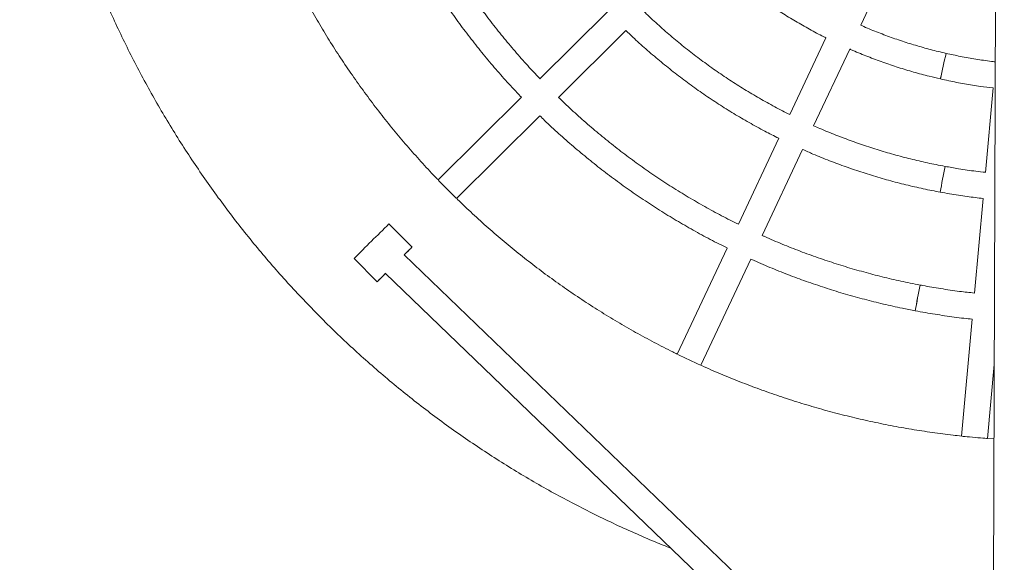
# Model space of a CAD drawing. Header units: millimetres. Extents: x 4385 to 11928, y 17253 to 36963.
# Tile 227 of 256: x 7692.348 to 7692.951, y 18774.432 to 18774.765. Entities that reach past the tile are written whole.
import ezdxf

# ---------------------------------------------------------------- set-up
doc = ezdxf.new("R2010")
doc.units = ezdxf.units.MM
doc.layers.add('БЛАГО_Ботаническая_Р$0$БЛАГО_МАФ', color=7, linetype='Continuous', lineweight=0, true_color=0x000000)

# ---------------------------------------------------------------- blocks, each defined once
blk = doc.blocks.new('БЛАГО_Ботаническая_Р$0$дио 1.15')
at = {"layer": 'БЛАГО_Ботаническая_Р$0$БЛАГО_МАФ'}
for p, q in [((-0.41364, 0.42384), (-0.42784, 0.40964)), ((-0.42268, 0.40452), (-0.77613, 0.03476)), ((-0.40654, 0.38835), (-0.39235, 0.40255)), ((-0.75723, 0.03129), (-0.41132, 0.39316)), ((-0.31452, 0.32164), (-0.36534, 0.37245)), ((-0.37669, 0.3611), (-0.32588, 0.31028)), ((-0.26201, 0.26913), (-0.30316, 0.31028)), ((-0.31452, 0.29893), (-0.27337, 0.25777)), ((-0.40645, 0.19522), (-0.47158, 0.22559)), ((-0.47836, 0.21103), (-0.41323, 0.18066)), ((-0.33914, 0.16383), (-0.39189, 0.18843)), ((-0.39868, 0.17388), (-0.34593, 0.14928)), ((-0.27753, 0.1351), (-0.32458, 0.15705)), ((-0.33137, 0.14249), (-0.28432, 0.12055)), ((-0.26976, 0.11376), (-0.22141, 0.09122)), ((-0.44959, 0.04498), (-0.52118, 0.05125)), ((-0.37561, 0.03851), (-0.43359, 0.04358)), ((-0.30789, 0.03258), (-0.35961, 0.03711)), ((1.39611, 0.03129), (-1.40011, 0.03129)), ((-0.52284, 0.03129), (-0.52254, 0.03524)), ((-0.52258, 0.03525), (-0.47734, 0.03129))]:
    blk.add_line(p, q, dxfattribs=at)
at = {"layer": 'БЛАГО_Ботаническая_Р$0$БЛАГО_МАФ', "flags": 128}
for points in [[(-0.41137, 0.39321), (-0.41011, 0.39195), (-0.40898, 0.39082), (-0.40804, 0.38987), (-0.40732, 0.38914), (-0.40682, 0.38864), (-0.40658, 0.38839), (-0.40658, 0.38838), (-0.40682, 0.38862), (-0.40732, 0.3891), (-0.40804, 0.38982), (-0.40898, 0.39075), (-0.41011, 0.39188), (-0.41136, 0.39312)], [(-0.52261, 0.03565), (-0.52258, 0.036), (-0.5225, 0.0369), (-0.52239, 0.03809), (-0.52227, 0.03953), (-0.52213, 0.04114), (-0.52198, 0.04284), (-0.52183, 0.04457), (-0.52168, 0.04624), (-0.52155, 0.04776), (-0.52143, 0.04908), (-0.52134, 0.05012), (-0.52128, 0.05084), (-0.52128, 0.05087)]]:
    blk.add_lwpolyline(points, dxfattribs=at)
at = {"layer": 'БЛАГО_Ботаническая_Р$0$БЛАГО_МАФ'}
for centre, radius, start, end in [((-2.18422, -1.36804), 2.51908, 44.65772, 45.3426), ((-0.93765, -0.10959), 0.72768, 44.94085, 45.52447), ((-0.04994, 0.77934), 0.52866, 224.37152, 225.15931), ((0.99893, -1.00315), 1.93746, 134.77434, 135.22598), ((2.48904, -1.16384), 3.27051, 154.86591, 155.13346), ((-0.60888, -0.85015), 0.94441, 79.00381, 79.97811), ((-0.60821, -0.84655), 0.94076, 79.00191, 79.98), ((-0.5322, -0.86562), 0.9441, 79.24413, 80.21876), ((-0.53207, -0.86494), 0.9434, 79.24377, 80.21912), ((-0.50148, -0.8622), 0.94826, 76.91337, 77.88372), ((-0.50281, -0.86813), 0.95433, 76.91645, 77.88063)]:
    blk.add_arc(centre, radius, start, end, dxfattribs=at)
for points, knots in [([(0.51589, 0.36059), (0.51439, 0.36271), (0.51017, 0.36869), (0.50302, 0.37838), (0.49437, 0.38959), (0.48548, 0.40061), (0.47633, 0.41142), (0.46695, 0.42203), (0.45734, 0.43242), (0.44749, 0.4426), (0.43742, 0.45255), (0.42712, 0.46227), (0.41661, 0.47177), (0.4059, 0.48102), (0.39497, 0.49003), (0.38385, 0.4988), (0.37254, 0.50731), (0.36103, 0.51557), (0.34935, 0.52357), (0.33749, 0.5313), (0.32546, 0.53877), (0.31326, 0.54597), (0.30091, 0.55289), (0.2884, 0.55953), (0.27575, 0.56589), (0.26296, 0.57197), (0.25004, 0.57776), (0.23699, 0.58325), (0.22382, 0.58846), (0.21054, 0.59337), (0.19715, 0.59798), (0.18366, 0.60228), (0.17008, 0.60629), (0.15641, 0.60999), (0.14266, 0.61338), (0.12884, 0.61647), (0.11495, 0.61924), (0.10101, 0.6217), (0.08701, 0.62385), (0.07297, 0.62569), (0.05889, 0.62721), (0.04479, 0.62842), (0.03065, 0.62931), (0.0165, 0.62988), (0.00235, 0.63014), (-0.01181, 0.63007), (-0.02597, 0.6297), (-0.04011, 0.629), (-0.05424, 0.62799), (-0.06833, 0.62666), (-0.0824, 0.62502), (-0.09642, 0.62306), (-0.1104, 0.62079), (-0.12432, 0.61821), (-0.13818, 0.61531), (-0.15198, 0.61211), (-0.16569, 0.6086), (-0.17933, 0.60478), (-0.19288, 0.60065), (-0.20633, 0.59623), (-0.21968, 0.59151), (-0.23292, 0.58648), (-0.24604, 0.58116), (-0.25904, 0.57555), (-0.27191, 0.56965), (-0.28465, 0.56347), (-0.29725, 0.557), (-0.30969, 0.55025), (-0.32199, 0.54322), (-0.33412, 0.53592), (-0.34609, 0.52835), (-0.35788, 0.52051), (-0.3695, 0.51241), (-0.38093, 0.50405), (-0.39217, 0.49544), (-0.40321, 0.48658), (-0.41406, 0.47747), (-0.4247, 0.46813), (-0.43512, 0.45854), (-0.44533, 0.44873), (-0.45532, 0.43869), (-0.46507, 0.42843), (-0.4746, 0.41796), (-0.48389, 0.40727), (-0.49294, 0.39638), (-0.50174, 0.38528), (-0.51029, 0.374), (-0.51859, 0.36252), (-0.52663, 0.35086), (-0.5344, 0.33903), (-0.54191, 0.32702), (-0.54915, 0.31485), (-0.55611, 0.30252), (-0.56279, 0.29004), (-0.5692, 0.27741), (-0.57532, 0.26464), (-0.58114, 0.25173), (-0.58624, 0.23983), (-0.58925, 0.23218), (-0.59054, 0.22891)], [0, 0, 0, 0, 0.005721, 0.016105, 0.02649, 0.036875, 0.04726, 0.057645, 0.06803, 0.078415, 0.088799, 0.099184, 0.109569, 0.119954, 0.130339, 0.140724, 0.151109, 0.161494, 0.171879, 0.182263, 0.192648, 0.203033, 0.213418, 0.223803, 0.234188, 0.244573, 0.254957, 0.265342, 0.275727, 0.286112, 0.296497, 0.306882, 0.317267, 0.327652, 0.338036, 0.348421, 0.358806, 0.369191, 0.379576, 0.389961, 0.400346, 0.410731, 0.421115, 0.4315, 0.441885, 0.45227, 0.462655, 0.47304, 0.483425, 0.493809, 0.504194, 0.514579, 0.524964, 0.535349, 0.545734, 0.556119, 0.566504, 0.576888, 0.587273, 0.597658, 0.608043, 0.618428, 0.628813, 0.639198, 0.649583, 0.659968, 0.670352, 0.680737, 0.691122, 0.701507, 0.711892, 0.722277, 0.732662, 0.743046, 0.753431, 0.763816, 0.774201, 0.784586, 0.794971, 0.805356, 0.81574, 0.826125, 0.83651, 0.846895, 0.85728, 0.867665, 0.87805, 0.888435, 0.898819, 0.909204, 0.919589, 0.929974, 0.940359, 0.950744, 0.961129, 0.971514, 0.981898, 0.992283, 1, 1, 1, 1]), ([(-0.36533, 0.37245), (-0.36509, 0.37268), (-0.36182, 0.37593), (-0.35529, 0.38199), (-0.34573, 0.3906), (-0.33594, 0.39894), (-0.32595, 0.40705), (-0.31576, 0.41491), (-0.30539, 0.42252), (-0.29483, 0.42987), (-0.28409, 0.43695), (-0.27318, 0.44377), (-0.26211, 0.45032), (-0.25087, 0.45659), (-0.24012, 0.46228), (-0.23304, 0.46574), (-0.22982, 0.46732)], [0, 0, 0, 0, 0.005947, 0.083381, 0.160817, 0.238252, 0.315687, 0.393122, 0.470557, 0.547992, 0.625427, 0.702862, 0.780297, 0.857732, 0.935167, 1, 1, 1, 1]), ([(-0.19944, 0.40217), (-0.20119, 0.40133), (-0.20652, 0.39875), (-0.21529, 0.39414), (-0.22574, 0.38835), (-0.23602, 0.38227), (-0.24615, 0.37593), (-0.2561, 0.36931), (-0.26587, 0.36244), (-0.27545, 0.35531), (-0.28484, 0.34792), (-0.29404, 0.3403), (-0.30302, 0.33241), (-0.30984, 0.32618), (-0.31359, 0.32251), (-0.3145, 0.32162)], [0, 0, 0, 0, 0.041293, 0.125988, 0.210684, 0.295379, 0.380075, 0.464771, 0.549466, 0.634162, 0.718858, 0.803553, 0.888248, 0.972945, 1, 1, 1, 1]), ([(-0.30314, 0.31025), (-0.30155, 0.31179), (-0.29715, 0.31605), (-0.28971, 0.32277), (-0.28083, 0.33044), (-0.27173, 0.33785), (-0.26244, 0.34501), (-0.25296, 0.35193), (-0.2433, 0.35858), (-0.23346, 0.36497), (-0.22345, 0.37109), (-0.21328, 0.37693), (-0.20303, 0.38249), (-0.1961, 0.38594), (-0.19267, 0.38765)], [0, 0, 0, 0, 0.048939, 0.135553, 0.222166, 0.308779, 0.395393, 0.482006, 0.568619, 0.655232, 0.741845, 0.828458, 0.915071, 1, 1, 1, 1]), ([(-0.47155, 0.22558), (-0.47111, 0.2265), (-0.46883, 0.2313), (-0.46443, 0.23984), (-0.45834, 0.25117), (-0.45196, 0.26234), (-0.4453, 0.27335), (-0.43837, 0.28419), (-0.43118, 0.29486), (-0.42373, 0.30535), (-0.41602, 0.31565), (-0.40806, 0.32575), (-0.39986, 0.33566), (-0.3914, 0.34536), (-0.38368, 0.35384), (-0.37868, 0.359), (-0.37667, 0.36107)], [0, 0, 0, 0, 0.018529, 0.095965, 0.1734, 0.250834, 0.328271, 0.405706, 0.483141, 0.560576, 0.638012, 0.715447, 0.792883, 0.870318, 0.947753, 1, 1, 1, 1]), ([(-0.32585, 0.31026), (-0.32679, 0.3093), (-0.33051, 0.3055), (-0.33678, 0.29863), (-0.34466, 0.28965), (-0.35229, 0.28045), (-0.35967, 0.27106), (-0.36679, 0.26147), (-0.37366, 0.25169), (-0.38027, 0.24174), (-0.38661, 0.23162), (-0.39269, 0.22133), (-0.39847, 0.21088), (-0.40305, 0.20217), (-0.4056, 0.19689), (-0.40641, 0.1952)], [0, 0, 0, 0, 0.0284613, 0.1131577, 0.1978532, 0.2825487, 0.367244, 0.4519402, 0.5366348, 0.6213315, 0.7060267, 0.7907229, 0.8754176, 0.9601134, 1, 1, 1, 1]), ([(-0.39185, 0.18841), (-0.39104, 0.1901), (-0.38852, 0.19531), (-0.38399, 0.20389), (-0.37829, 0.21414), (-0.3723, 0.22423), (-0.36605, 0.23416), (-0.35953, 0.24391), (-0.35274, 0.25348), (-0.34571, 0.26287), (-0.33841, 0.27206), (-0.33088, 0.28106), (-0.32309, 0.28982), (-0.31762, 0.29577), (-0.31469, 0.29874), (-0.31451, 0.29892)], [0, 0, 0, 0, 0.041555, 0.128167, 0.214781, 0.301394, 0.388008, 0.47462, 0.561234, 0.647848, 0.73446, 0.821073, 0.907687, 0.9943, 1, 1, 1, 1]), ([(-0.27334, 0.25775), (-0.275, 0.25601), (-0.27919, 0.25165), (-0.28562, 0.24442), (-0.29267, 0.23608), (-0.29947, 0.22754), (-0.30602, 0.2188), (-0.31231, 0.20988), (-0.31834, 0.20078), (-0.3241, 0.19151), (-0.32959, 0.18207), (-0.33462, 0.17285), (-0.33769, 0.16671), (-0.33913, 0.16383)], [0, 0, 0, 0, 0.062633, 0.157454, 0.252272, 0.347092, 0.44191, 0.536729, 0.631548, 0.726367, 0.821187, 0.916005, 1, 1, 1, 1]), ([(-0.32457, 0.15704), (-0.32441, 0.15738), (-0.32271, 0.16094), (-0.3192, 0.16758), (-0.31404, 0.17693), (-0.30858, 0.18611), (-0.30286, 0.19513), (-0.29687, 0.20397), (-0.29062, 0.21264), (-0.28411, 0.22111), (-0.27736, 0.22939), (-0.27035, 0.23744), (-0.26522, 0.24311), (-0.26236, 0.24603), (-0.26199, 0.2464)], [0, 0, 0, 0, 0.010485, 0.108004, 0.205523, 0.303042, 0.400562, 0.498081, 0.5956, 0.693119, 0.790638, 0.888158, 0.985676, 1, 1, 1, 1]), ([(-0.52114, 0.05124), (-0.52098, 0.05296), (-0.52039, 0.05894), (-0.51906, 0.06915), (-0.51716, 0.08188), (-0.51493, 0.09455), (-0.51239, 0.10716), (-0.50954, 0.1197), (-0.50638, 0.13217), (-0.50291, 0.14456), (-0.49914, 0.15686), (-0.49507, 0.16907), (-0.4907, 0.18117), (-0.48602, 0.19315), (-0.4819, 0.20311), (-0.47923, 0.20902), (-0.47833, 0.21102)], [0, 0, 0, 0, 0.031113, 0.108549, 0.185984, 0.263419, 0.340855, 0.41829, 0.495726, 0.573161, 0.650597, 0.728032, 0.805467, 0.882903, 0.960339, 1, 1, 1, 1]), ([(-0.22529, 0.20969), (-0.22551, 0.20946), (-0.22804, 0.20687), (-0.23266, 0.20172), (-0.2391, 0.19423), (-0.24528, 0.18651), (-0.25121, 0.17861), (-0.25688, 0.17052), (-0.26229, 0.16225), (-0.26744, 0.15382), (-0.27229, 0.14521), (-0.27565, 0.13896), (-0.27729, 0.13555), (-0.27751, 0.1351)], [0, 0, 0, 0, 0.010712, 0.118805, 0.226899, 0.334992, 0.443085, 0.55118, 0.659274, 0.767367, 0.87546, 0.983553, 1, 1, 1, 1]), ([(-0.41321, 0.18065), (-0.41352, 0.17999), (-0.41548, 0.1757), (-0.41881, 0.16766), (-0.4232, 0.15655), (-0.42726, 0.14531), (-0.43102, 0.13397), (-0.43449, 0.12254), (-0.43765, 0.11102), (-0.4405, 0.09942), (-0.44277, 0.08902), (-0.44402, 0.08248), (-0.44452, 0.07986)], [0, 0, 0, 0, 0.0208391, 0.1337522, 0.2466651, 0.3595773, 0.4724911, 0.5854029, 0.6983163, 0.8112289, 0.9241434, 1, 1, 1, 1]), ([(-0.42873, 0.07693), (-0.42835, 0.07893), (-0.42724, 0.08477), (-0.42517, 0.09441), (-0.4224, 0.10582), (-0.41933, 0.11714), (-0.41595, 0.12837), (-0.41227, 0.13951), (-0.40829, 0.15055), (-0.404, 0.16146), (-0.40078, 0.16924), (-0.3989, 0.17333), (-0.39866, 0.17387)], [0, 0, 0, 0, 0.060128, 0.175431, 0.290739, 0.406045, 0.521353, 0.636658, 0.751965, 0.867273, 0.98258, 1, 1, 1, 1]), ([(-0.3459, 0.14926), (-0.34684, 0.14712), (-0.34926, 0.14166), (-0.35281, 0.13272), (-0.35659, 0.12248), (-0.36006, 0.11213), (-0.36323, 0.10168), (-0.3661, 0.09114), (-0.36865, 0.08053), (-0.37051, 0.07172), (-0.37149, 0.06645), (-0.37181, 0.06476)], [0, 0, 0, 0, 0.079195, 0.202401, 0.325605, 0.44881, 0.572015, 0.695222, 0.818426, 0.941634, 1, 1, 1, 1]), ([(-0.35601, 0.06189), (-0.35567, 0.06371), (-0.35468, 0.06904), (-0.3528, 0.07781), (-0.35027, 0.08819), (-0.34743, 0.09849), (-0.34429, 0.1087), (-0.34085, 0.11881), (-0.33709, 0.12881), (-0.33392, 0.1367), (-0.3319, 0.14121), (-0.33134, 0.14248)], [0, 0, 0, 0, 0.065808, 0.19224, 0.318677, 0.445114, 0.571551, 0.697989, 0.824426, 0.950862, 1, 1, 1, 1]), ([(-0.28429, 0.12054), (-0.28459, 0.11987), (-0.28624, 0.1162), (-0.28895, 0.1094), (-0.2924, 0.10014), (-0.29553, 0.09077), (-0.29836, 0.0813), (-0.30066, 0.07268), (-0.30192, 0.0672), (-0.30245, 0.06493)], [0, 0, 0, 0, 0.0374562, 0.2060922, 0.3747268, 0.5433591, 0.711995, 0.8806291, 1, 1, 1, 1]), ([(-0.28677, 0.06143), (-0.2864, 0.06305), (-0.28532, 0.0678), (-0.28328, 0.07561), (-0.28056, 0.08484), (-0.27755, 0.09398), (-0.27421, 0.103), (-0.27159, 0.10959), (-0.27001, 0.11313), (-0.26973, 0.11375)], [0, 0, 0, 0, 0.090606, 0.265128, 0.439655, 0.614189, 0.788717, 0.963243, 1, 1, 1, 1]), ([(-0.44452, 0.07986), (-0.4449, 0.07777), (-0.44599, 0.07178), (-0.44753, 0.06182), (-0.44882, 0.05227), (-0.44939, 0.04664), (-0.44955, 0.04498)], [0, 0, 0, 0, 0.179961, 0.518864, 0.857776, 1, 1, 1, 1]), ([(-0.43356, 0.04358), (-0.43323, 0.04661), (-0.43248, 0.05353), (-0.43096, 0.06409), (-0.42961, 0.07216), (-0.42884, 0.07636), (-0.42873, 0.07693)], [0, 0, 0, 0, 0.271409, 0.619459, 0.9492, 1, 1, 1, 1]), ([(-0.37181, 0.06476), (-0.37214, 0.06285), (-0.37311, 0.05736), (-0.37443, 0.04862), (-0.37522, 0.04175), (-0.3756, 0.03851)], [0, 0, 0, 0, 0.218927, 0.630446, 1, 1, 1, 1]), ([(-0.35957, 0.03711), (-0.35936, 0.03906), (-0.35877, 0.04455), (-0.35758, 0.05282), (-0.35649, 0.05911), (-0.35601, 0.06189)], [0, 0, 0, 0, 0.235125, 0.661522, 1, 1, 1, 1]), ([(-0.30245, 0.06493), (-0.30282, 0.06321), (-0.3039, 0.05828), (-0.30543, 0.05008), (-0.30687, 0.04101), (-0.30756, 0.03516), (-0.30786, 0.03258)], [0, 0, 0, 0, 0.160551, 0.461641, 0.762738, 1, 1, 1, 1]), ([(-0.29184, 0.03129), (-0.29176, 0.03209), (-0.29134, 0.03609), (-0.29027, 0.04323), (-0.28869, 0.05248), (-0.2874, 0.05852), (-0.28677, 0.06143)], [0, 0, 0, 0, 0.079312, 0.393908, 0.708507, 1, 1, 1, 1])]:
    blk.add_open_spline(points, degree=3, knots=knots, dxfattribs=at)
blk = doc.blocks.new('*U1064')
at = {"layer": 'БЛАГО_Ботаническая_Р$0$БЛАГО_МАФ', "color": 1, "rotation": 89.8122082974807}
blk.add_blockref('БЛАГО_Ботаническая_Р$0$дио 1.15', (7692.9781, 18775.03049), dxfattribs=at)

msp = doc.modelspace()

# ---------------------------------------------------------------- block references
msp.add_blockref('*U1064', (0, 0))

doc.saveas('drawing.dxf')
